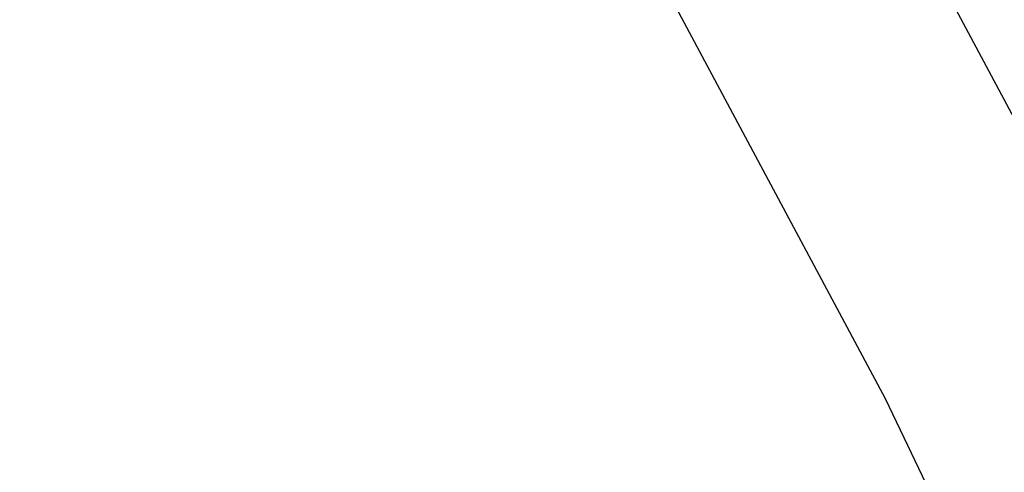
# Paper-space layout '_Isométrica' of a CAD drawing. Header units: millimetres. Extents: x -968 to 537, y -965 to 176.
# Tile 74 of 171: x -642 to -635, y -528 to -525. Entities that reach past the tile are written whole.
import ezdxf

# ---------------------------------------------------------------- set-up
doc = ezdxf.new("R2010")
doc.units = ezdxf.units.MM

psp = doc.layouts.new('_Isométrica')

# ---------------------------------------------------------------- linework, layer by layer
at = {"color": 7, "linetype": 'Continuous', "lineweight": 25, "flags": 128}
for points in [[(-624.9361, -563.4636), (-625.0606, -559.6414), (-625.4333, -555.6979), (-626.0521, -551.6563), (-626.9133, -547.5402), (-628.0119, -543.3738), (-629.3414, -539.1816), (-630.894, -534.9881), (-632.6607, -530.818), (-634.631, -526.6958), (-636.7933, -522.6456), (-639.1351, -518.6912), (-641.6425, -514.8559), (-644.3009, -511.162), (-647.0945, -507.6313), (-650.0072, -504.2846), (-653.0216, -501.1414), (-656.1203, -498.2202)], [(-626.3503, -564.28), (-626.4748, -560.4578), (-626.8475, -556.5143), (-627.4663, -552.4727), (-628.3275, -548.3566), (-629.4261, -544.1902), (-630.7556, -539.998), (-632.3082, -535.8045), (-634.0749, -531.6344), (-636.0452, -527.5122), (-638.2075, -523.462), (-640.5493, -519.5076), (-643.0567, -515.6723), (-645.7151, -511.9784), (-648.5087, -508.4478), (-651.4214, -505.101), (-654.4358, -501.9578), (-657.5345, -499.0366)], [(-626.3503, -564.28), (-626.4748, -560.4578), (-626.8475, -556.5143), (-627.4663, -552.4727), (-628.3275, -548.3566), (-629.4261, -544.1902), (-630.7556, -539.998), (-632.3082, -535.8045), (-634.0749, -531.6344), (-636.0452, -527.5122), (-638.2075, -523.462), (-640.5493, -519.5076), (-643.0567, -515.6723), (-645.7151, -511.9784), (-648.5087, -508.4478), (-651.4214, -505.101), (-654.4358, -501.9578), (-657.5345, -499.0366)]]:
    psp.add_lwpolyline(points, dxfattribs=at)
at = {"color": 7, "linetype": 'Continuous', "lineweight": 25}
for points, knots in [([(-806.152, -525.5332), (-805.5378, -527.1209), (-803.7604, -531.7159), (-800.6707, -539.3013), (-796.8237, -548.2715), (-792.788, -557.1996), (-788.5711, -566.0769), (-784.1764, -574.8945), (-779.6085, -583.6436), (-774.872, -592.3155), (-769.9718, -600.9015), (-764.9126, -609.3931), (-759.6996, -617.7817), (-754.3379, -626.0588), (-748.833, -634.2162), (-743.1902, -642.2456), (-737.4151, -650.1391), (-731.5134, -657.8886), (-725.491, -665.4863), (-719.3536, -672.9246), (-713.1073, -680.1959), (-706.7581, -687.2928), (-700.3123, -694.2081), (-693.776, -700.9348), (-687.1556, -707.4659), (-680.4575, -713.7947), (-673.6881, -719.9147), (-666.8539, -725.8195), (-659.9615, -731.5028), (-653.0175, -736.9588), (-646.0285, -742.1816), (-639.0012, -747.1654), (-631.9424, -751.905), (-624.8589, -756.3949), (-617.7575, -760.6302), (-610.6452, -764.606), (-603.529, -768.3176), (-596.4159, -771.7606), (-589.3133, -774.9305), (-582.2284, -777.8235), (-575.1688, -780.4357), (-568.142, -782.7637), (-561.1556, -784.8044), (-554.2174, -786.5549), (-547.3353, -788.0128), (-540.5173, -789.1761), (-533.7716, -790.0433), (-527.1062, -790.6134), (-520.5291, -790.8859), (-514.0484, -790.8608), (-507.6719, -790.5388), (-501.4071, -789.921), (-495.261, -789.0095), (-489.2411, -787.8049), (-483.3513, -786.3151), (-477.6075, -784.5226), (-472.9929, -782.87), (-470.3477, -781.7111), (-469.5182, -781.3477)], [0, 0, 0, 0, 0.0096202, 0.0278408, 0.0460594, 0.0642757, 0.0824903, 0.1007034, 0.1189154, 0.1371267, 0.1553377, 0.1735486, 0.1917599, 0.2099719, 0.2281849, 0.2463993, 0.2646155, 0.2828339, 0.3010548, 0.3192787, 0.3375058, 0.3557365, 0.3739712, 0.3922102, 0.4104538, 0.4287023, 0.446956, 0.465215, 0.4834796, 0.5017498, 0.5200255, 0.5383069, 0.5565935, 0.5748851, 0.5931812, 0.6114809, 0.6297833, 0.6480871, 0.6663901, 0.6846902, 0.7029848, 0.7212711, 0.7395455, 0.7578043, 0.7760432, 0.7942576, 0.8124427, 0.8305936, 0.8487057, 0.8667746, 0.8847968, 0.9027695, 0.9206914, 0.9385626, 0.9563847, 0.9741612, 0.9918974, 1, 1, 1, 1]), ([(-822.7233, -526.8411), (-822.0834, -528.496), (-820.2312, -533.286), (-817.0178, -541.1948), (-813.0238, -550.55), (-808.8407, -559.8644), (-804.4759, -569.1295), (-799.9326, -578.3368), (-795.2153, -587.4778), (-790.3282, -596.5441), (-785.2759, -605.5275), (-780.0632, -614.4195), (-774.6948, -623.212), (-769.1756, -631.8969), (-763.5107, -640.4661), (-757.7053, -648.9117), (-751.7648, -657.2258), (-745.6944, -665.4008), (-739.4997, -673.4291), (-733.1863, -681.3033), (-726.76, -689.0159), (-720.2264, -696.5598), (-713.5915, -703.9279), (-706.8612, -711.1134), (-700.0416, -718.1095), (-693.1387, -724.9095), (-686.1586, -731.5071), (-679.1077, -737.896), (-671.9921, -744.07), (-664.8182, -750.0232), (-657.5923, -755.7499), (-650.3208, -761.2445), (-643.0102, -766.5015), (-635.667, -771.5157), (-628.2976, -776.282), (-620.9088, -780.7956), (-613.507, -785.0517), (-606.0991, -789.0458), (-598.6917, -792.7737), (-591.2918, -796.2311), (-583.9064, -799.4142), (-576.5424, -802.3192), (-569.2071, -804.9427), (-561.9077, -807.2815), (-554.6514, -809.3328), (-547.4457, -811.0941), (-540.2981, -812.563), (-533.2163, -813.7379), (-526.2078, -814.6173), (-519.2804, -815.2003), (-512.4417, -815.4865), (-505.6991, -815.4758), (-499.0601, -815.1689), (-492.5319, -814.5667), (-486.1212, -813.6708), (-479.835, -812.4825), (-473.6781, -811.0065), (-467.661, -809.236), (-462.0243, -807.2955), (-458.4641, -805.8058), (-456.8084, -805.113)], [0, 0, 0, 0, 0.009212, 0.026665, 0.044116, 0.061565, 0.079012, 0.096458, 0.113903, 0.131348, 0.148792, 0.166236, 0.18368, 0.201125, 0.21857, 0.236016, 0.253464, 0.270913, 0.288365, 0.305818, 0.323274, 0.340733, 0.358195, 0.375661, 0.39313, 0.410603, 0.42808, 0.445561, 0.463047, 0.480538, 0.498033, 0.515533, 0.533038, 0.550548, 0.568061, 0.585579, 0.6031, 0.620623, 0.638148, 0.655674, 0.673198, 0.690719, 0.708235, 0.725742, 0.743239, 0.760722, 0.778187, 0.795631, 0.813049, 0.830439, 0.847795, 0.865114, 0.882394, 0.899633, 0.916827, 0.933979, 0.951088, 0.968157, 0.98519, 1, 1, 1, 1])]:
    psp.add_open_spline(points, degree=3, knots=knots, dxfattribs=at)

doc.saveas('drawing.dxf')
